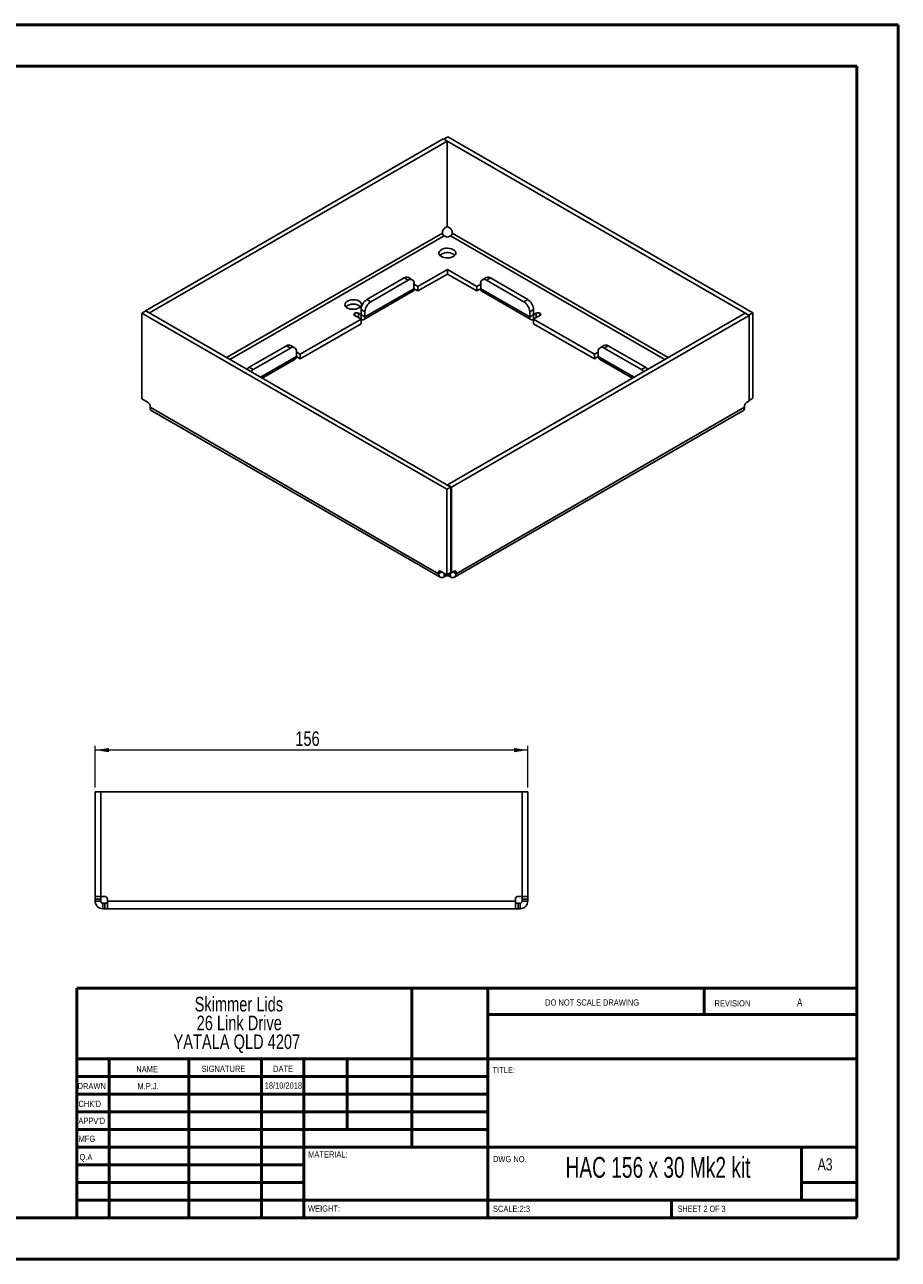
# Paper-space layout 'Sheet2' of a CAD drawing. Header units: millimetres. Extents: x 0 to 420, y 0 to 297.
# Tile 2 of 2: x 210 to 420, y 0 to 297. Entities that reach past the tile are written whole.
import ezdxf

# ---------------------------------------------------------------- set-up
doc = ezdxf.new("R2010")
doc.units = ezdxf.units.MM
doc.styles.add('SLDTEXTSTYLE0', font='TXT', dxfattribs={"width": 0.75})
doc.styles.add('SLDTEXTSTYLE1', font='TXT', dxfattribs={"width": 0.6875})
doc.dimstyles.new('SLDDIMSTYLE0', dxfattribs={"dimtxt": 3.5, "dimasz": 3.302, "dimexe": 0, "dimexo": 0.0625, "dimgap": 0.875, "dimtad": 1, "dimlfac": 1.5, "dimrnd": 1e-09, "dimzin": 12, "dimdsep": 46, "dimtxsty": 'SLDTEXTSTYLE0', "dimsah": 1, "dimcen": 0.09, "dimadec": 0, "dimazin": 3, "dimtfac": 1, "dimtofl": 0, "dimtmove": 0, "dimatfit": 3, "dimfxl": 0, "dimfrac": 2, "dimtolj": 1, "dimtzin": 12, "dimarcsym": 0})

# ---------------------------------------------------------------- blocks, each defined once
blk = doc.blocks.new('SW_NOTE_0_1')
at = {"color": 0, "linetype": 'Continuous', "lineweight": 0, "char_height": 3.5, "attachment_point": 2, "style": 'SLDTEXTSTYLE0'}
for s, insert in [('Skimmer Lids', (13.89, 4.51)), ('26 Link Drive', (13.98, -0.01)), ('YATALA QLD 4207', (13.4, -4.54))]:
    blk.add_mtext(s, dxfattribs=dict(at, insert=insert))
blk = doc.blocks.new('_D_2')
at = {"color": 7, "linetype": 'Continuous', "lineweight": 0}
for p, q in [((227.31, 113.71), (227.31, 123.71)), ((331.31, 122.71), (227.31, 122.71)), ((331.31, 113.71), (331.31, 123.71))]:
    blk.add_line(p, q, dxfattribs=at)
at = {"color": 7, "linetype": 'Continuous', "lineweight": 18}
for points in [[(227.31, 122.71), (230.61, 122.2), (230.61, 123.21)], [(331.31, 122.71), (328.01, 123.21), (328.01, 122.2)]]:
    blk.add_solid(points, dxfattribs=at)
at = {"color": 7, "linetype": 'Continuous', "lineweight": 18, "insert": (275.43, 127.22), "char_height": 3.5, "attachment_point": 1, "style": 'SLDTEXTSTYLE0'}
blk.add_mtext('156', dxfattribs=at)

psp = doc.layouts.new('Sheet2')

# ---------------------------------------------------------------- linework, layer by layer
at = {"color": 7, "linetype": 'Continuous', "lineweight": 50}
for p, q in [((0.3793, 297.2148), (420.3793, 297.2148)), ((420.3793, 0.2148), (420.3793, 297.2148)), ((10.3793, 287.2148), (410.3793, 287.2148)), ((410.3793, 287.2148), (410.3793, 10.2148)), ((222.8788, 65.4648), (410.0788, 65.4648)), ((222.8788, 65.4648), (222.8788, 10.2148)), ((303.4788, 65.4648), (303.4788, 27.2148)), ((321.6788, 65.4648), (321.6788, 10.2148)), ((373.6788, 59.0898), (373.6788, 65.4648)), ((410.0788, 59.0898), (321.6788, 59.0898)), ((410.0788, 48.4648), (222.8788, 48.4648)), ((230.6788, 48.4648), (230.6788, 10.2148)), ((249.8698, 48.4648), (249.8698, 10.2148)), ((267.2778, 48.4648), (267.2778, 10.2148)), ((277.4788, 10.2148), (277.4788, 48.4648)), ((287.8788, 31.4648), (287.8788, 48.4648)), ((321.6788, 44.2148), (222.8788, 44.2148)), ((321.6788, 39.9648), (222.8788, 39.9648)), ((321.6788, 35.7148), (222.8788, 35.7148)), ((321.6788, 31.4648), (222.8788, 31.4648)), ((277.4788, 27.2148), (222.8788, 27.2148)), ((277.4788, 27.2148), (410.0788, 27.2148)), ((397.0788, 14.4648), (397.0788, 27.2148)), ((277.4788, 22.9647), (222.8788, 22.9647)), ((277.4788, 18.7148), (222.8788, 18.7148)), ((410.0788, 18.7148), (397.0788, 18.7148)), ((222.8788, 14.4648), (410.3793, 14.4648)), ((365.8788, 10.2148), (365.8788, 14.4648)), ((10.3793, 10.2148), (410.3793, 10.2148)), ((0.3793, 0.2148), (420.3793, 0.2148))]:
    psp.add_line(p, q, dxfattribs=at)
at = {"color": 7, "linetype": 'Continuous', "lineweight": 25}
for p, q in [((311.0081, 269.7505), (239.4018, 228.413)), ((311.9509, 269.2062), (240.3446, 227.8687)), ((311.9509, 269.2062), (311.0081, 269.7505)), ((312.0688, 270.2539), (311.126, 269.7096)), ((311.126, 269.6824), (311.126, 269.7096)), ((384.4765, 227.3653), (311.126, 269.7096)), ((311.9509, 248.6289), (311.9509, 269.2062)), ((385.4193, 227.9095), (312.0688, 270.2539)), ((310.82, 247.0783), (258.9209, 217.1176)), ((310.82, 247.4316), (310.82, 247.0783)), ((311.9509, 248.6289), (311.2914, 248.2481)), ((312.6576, 248.2481), (311.9509, 248.6561)), ((313.129, 247.0783), (313.129, 247.4316)), ((365.0281, 217.1176), (313.129, 247.0783)), ((259.6753, 216.6822), (311.1971, 246.4251)), ((311.1971, 246.4251), (311.5031, 246.2484)), ((312.4459, 246.2484), (312.7519, 246.4251)), ((312.7519, 246.4251), (364.2737, 216.6822)), ((311.9745, 238.3288), (304.9034, 234.2468)), ((319.0456, 234.2468), (311.9745, 238.3288)), ((311.9745, 237.2401), (311.9745, 238.3288)), ((301.6036, 236.2882), (292.6469, 231.1177)), ((302.5464, 235.744), (293.5897, 230.5734)), ((302.5464, 235.744), (301.6036, 236.2882)), ((303.5463, 235.843), (302.6035, 236.3873)), ((303.9606, 233.7025), (303.9606, 234.9273)), ((304.9034, 234.2468), (303.9606, 234.791)), ((304.9034, 233.158), (311.9745, 237.2401)), ((311.9745, 237.2401), (319.0456, 233.158)), ((319.9884, 234.791), (319.0456, 234.2468)), ((319.9884, 234.9273), (319.9884, 233.7025)), ((321.3455, 236.3873), (320.4027, 235.843)), ((322.3454, 236.2882), (321.4026, 235.744)), ((330.3593, 230.5734), (321.4026, 235.744)), ((331.3021, 231.1177), (322.3454, 236.2882)), ((291.8993, 226.2886), (303.6844, 233.092)), ((292.1755, 226.8991), (303.9606, 233.7025)), ((304.9034, 233.158), (303.9606, 233.7023)), ((304.9034, 234.2468), (304.9034, 233.158)), ((319.0456, 233.158), (319.0456, 234.2468)), ((319.9884, 233.7023), (319.0456, 233.158)), ((319.9884, 233.7025), (331.7735, 226.8991)), ((320.2646, 233.092), (332.0497, 226.2886)), ((292.6469, 231.1177), (293.5897, 230.5734)), ((330.3593, 230.5734), (331.3021, 231.1177)), ((238.5297, 227.8007), (239.4725, 228.345)), ((238.5297, 227.8007), (311.8802, 185.4563)), ((238.5297, 207.2234), (238.5297, 227.8007)), ((240.3446, 227.8687), (239.4018, 228.413)), ((239.4018, 228.413), (239.4018, 228.3041)), ((239.4725, 228.345), (312.823, 186.0006)), ((240.3446, 227.8415), (240.3446, 227.8687)), ((291.2327, 226.3548), (276.6192, 217.9186)), ((289.7006, 227.2392), (289.7006, 227.7835)), ((289.7006, 227.2392), (291.2327, 226.3548)), ((291.2327, 227.4434), (290.6434, 227.7835)), ((290.6434, 227.7835), (290.6434, 226.695)), ((292.1755, 228.1239), (291.2327, 228.6682)), ((291.2327, 228.6682), (291.2327, 227.4434)), ((292.1755, 226.8991), (291.2327, 227.4434)), ((291.2327, 226.3548), (291.2327, 227.4434)), ((291.2327, 225.2661), (291.2327, 226.3548)), ((292.1755, 228.1239), (292.1755, 226.8991)), ((311.9981, 186.504), (383.6044, 227.8415)), ((312.9409, 185.9598), (384.5472, 227.2972)), ((332.7163, 228.6682), (331.7735, 228.1239)), ((331.7735, 226.8991), (331.7735, 228.1239)), ((331.7735, 226.8991), (332.7163, 227.4434)), ((332.7163, 227.4434), (332.7163, 228.6682)), ((333.3056, 227.7835), (332.7163, 227.4434)), ((332.7163, 226.3548), (332.7163, 227.4434)), ((332.7163, 226.3548), (334.2484, 227.2392)), ((347.3298, 217.9186), (332.7163, 226.3548)), ((332.7163, 226.3548), (332.7163, 225.2661)), ((333.3056, 226.695), (333.3056, 227.7835)), ((334.2484, 227.7835), (334.2484, 227.2392)), ((383.6044, 227.8415), (384.5472, 227.2972)), ((385.4193, 227.9095), (384.4765, 227.3653)), ((384.4765, 227.3381), (384.4765, 227.3653)), ((384.5472, 227.2972), (384.5472, 206.7199)), ((385.4193, 207.3322), (385.4193, 227.9095)), ((276.6192, 216.8299), (291.2327, 225.2661)), ((332.7163, 225.2661), (347.3298, 216.8299)), ((273.3193, 219.9601), (264.3626, 214.7895)), ((274.2621, 219.4158), (273.3193, 219.9601)), ((275.2621, 219.5148), (274.3192, 220.0591)), ((349.6298, 220.0591), (348.6869, 219.5148)), ((350.6297, 219.9601), (349.6869, 219.4158)), ((359.5864, 214.7895), (350.6297, 219.9601)), ((274.2621, 219.4158), (265.3055, 214.2452)), ((267.0763, 212.4096), (275.6764, 217.3743)), ((275.6764, 217.3743), (275.6764, 218.5991)), ((276.6192, 217.9186), (275.6764, 218.4629)), ((276.6192, 216.8299), (275.6764, 217.3741)), ((276.6192, 217.9186), (276.6192, 216.8299)), ((348.2726, 218.4629), (347.3298, 217.9186)), ((347.3298, 216.8299), (347.3298, 217.9186)), ((348.2726, 217.3741), (347.3298, 216.8299)), ((348.2726, 218.5991), (348.2726, 217.3743)), ((348.2726, 217.3743), (356.8727, 212.4096)), ((358.6435, 214.2452), (349.6869, 219.4158)), ((264.3626, 214.7895), (265.3055, 214.2452)), ((267.4669, 212.1841), (275.4002, 216.7639)), ((348.5488, 216.7639), (356.4821, 212.1841)), ((358.6435, 214.2452), (359.5864, 214.7895)), ((240.0613, 206.3392), (238.5297, 207.2234)), ((240.5327, 205.1693), (240.5327, 205.5227)), ((240.5327, 205.1693), (309.8772, 165.1376)), ((383.4163, 205.1693), (314.0718, 165.1376)), ((383.4163, 205.1693), (383.4163, 205.5227)), ((383.8877, 206.3392), (384.5472, 206.7199)), ((385.4193, 207.3322), (384.5472, 206.8288)), ((240.9194, 204.3147), (310.2638, 164.283)), ((313.6852, 164.283), (383.0296, 204.3147)), ((311.8802, 185.4563), (312.823, 186.0006)), ((311.8802, 164.879), (311.8802, 185.4563)), ((311.9981, 186.504), (312.9409, 185.9598)), ((311.9981, 186.4768), (311.9981, 186.504)), ((312.823, 165.4233), (312.823, 186.0006)), ((312.9409, 185.9598), (312.9409, 165.3825)), ((309.8772, 165.491), (310.3486, 165.7632)), ((309.8772, 165.1376), (310.6547, 165.5865)), ((309.8772, 165.1376), (309.8772, 165.491)), ((310.3486, 165.7632), (311.8802, 164.879)), ((311.1971, 164.3754), (311.1971, 165.2734)), ((311.5031, 164.5521), (311.1971, 164.3754)), ((311.5031, 164.5521), (311.5031, 165.0967)), ((311.8802, 164.879), (312.823, 165.4233)), ((312.4459, 164.5521), (312.4459, 165.2056)), ((312.7519, 164.3754), (312.4459, 164.5521)), ((312.7519, 164.3754), (312.7519, 165.3822)), ((312.9409, 165.3825), (312.823, 165.4505)), ((312.823, 165.4394), (312.8713, 165.4226)), ((312.9409, 165.3825), (313.6004, 165.7632)), ((314.0718, 165.1376), (313.2943, 165.5865)), ((314.0718, 165.491), (313.6004, 165.7632)), ((314.0718, 165.491), (314.0718, 165.1376)), ((227.309, 112.7053), (228.6423, 112.7053)), ((227.309, 87.5047), (227.309, 112.7053)), ((228.6423, 87.5047), (228.6423, 112.7053)), ((228.6757, 112.7053), (228.6757, 87.5047)), ((228.6757, 112.7053), (329.9423, 112.7053)), ((329.9423, 112.7053), (329.9423, 87.5047)), ((331.309, 112.7053), (329.9757, 112.7053)), ((329.9757, 87.5047), (329.9757, 112.7053)), ((331.309, 87.5047), (331.309, 112.7053)), ((227.309, 87.5047), (228.6423, 87.5047)), ((227.309, 86.8381), (227.309, 87.5047)), ((227.309, 86.8381), (228.6423, 86.8381)), ((227.309, 86.4053), (227.309, 86.8381)), ((227.309, 86.4053), (228.6423, 86.4053)), ((228.6423, 86.8381), (228.6423, 87.5047)), ((228.6423, 86.4053), (228.6423, 86.8381)), ((228.6757, 87.5047), (229.6084, 87.5047)), ((230.2751, 86.8381), (230.2751, 86.4053)), ((328.3429, 86.4053), (230.2751, 86.4053)), ((328.3429, 86.4053), (328.3429, 86.8381)), ((329.0096, 87.5047), (329.9423, 87.5047)), ((331.309, 87.5047), (329.9757, 87.5047)), ((329.9757, 86.8381), (329.9757, 87.5047)), ((331.309, 86.8381), (329.9757, 86.8381)), ((329.9757, 86.4053), (329.9757, 86.8381)), ((331.309, 86.4053), (329.9757, 86.4053)), ((331.309, 86.8381), (331.309, 87.5047)), ((331.309, 86.4053), (331.309, 86.8381)), ((229.1757, 84.5387), (229.1757, 85.872)), ((229.6084, 85.872), (229.1757, 85.872)), ((229.6084, 84.5387), (229.1757, 84.5387)), ((229.6084, 84.5387), (229.6084, 85.872)), ((230.2751, 85.872), (229.6084, 85.872)), ((230.2751, 84.5387), (229.6084, 84.5387)), ((328.3429, 84.5387), (230.2751, 84.5387)), ((329.0096, 85.872), (328.3429, 85.872)), ((329.0096, 84.5387), (328.3429, 84.5387)), ((329.0096, 84.5387), (329.0096, 85.872)), ((329.4423, 85.872), (329.0096, 85.872)), ((329.4423, 84.5387), (329.0096, 84.5387)), ((329.4423, 84.5387), (329.4423, 85.872))]:
    psp.add_line(p, q, dxfattribs=at)
at = {"color": 7, "linetype": 'Continuous', "lineweight": 25, "flags": 128}
for points in [[(313.4123, 241.4448), (313.7051, 241.6585), (313.9046, 241.9055), (314.0001, 242.1725), (313.9864, 242.4449), (313.8642, 242.7081), (313.6401, 242.948), (313.3263, 243.1516), (312.9395, 243.308), (312.5008, 243.4086), (312.0336, 243.4481), (311.5633, 243.4243), (311.1152, 243.3386), (310.7134, 243.1955), (310.3795, 243.0028), (310.1317, 242.7708), (309.9832, 242.5121), (309.942, 242.2406), (310.0105, 241.971), (310.1848, 241.7177), (310.4555, 241.4944), (310.8082, 241.3132), (311.2238, 241.1839), (311.6798, 241.1133), (312.1517, 241.1054), (312.6141, 241.1605), (313.042, 241.2757), (313.4123, 241.4448)], [(310.173, 241.7304), (310.2439, 241.8023), (310.5367, 242.0161)], [(290.7613, 229.0762), (291.0493, 229.2865), (291.2456, 229.5294), (291.3395, 229.7919), (291.326, 230.0599), (291.2058, 230.3189), (290.9854, 230.5548), (290.6767, 230.7551), (290.2963, 230.9088), (289.8647, 231.0078), (289.4053, 231.0467), (288.9426, 231.0233), (288.5018, 230.939), (288.1066, 230.7982), (287.7783, 230.6087), (287.5345, 230.3805), (287.3884, 230.1261), (287.3479, 229.859), (287.4152, 229.5937), (287.5867, 229.3446), (287.853, 229.125), (288.1999, 228.9468), (288.6087, 228.8196), (289.0572, 228.7502), (289.5214, 228.7424), (289.9762, 228.7966), (290.397, 228.9099), (290.7613, 229.0762)]]:
    psp.add_lwpolyline(points, dxfattribs=at)
at = {"color": 7, "linetype": 'Continuous', "lineweight": 25}
for centre, radius, start, end in [((311.8435, 247.3851), 1.0245, 122.605478, 177.394522), ((312.1055, 247.3851), 1.0245, 2.605478, 57.394522), ((311.9745, 247.1582), 1.0247, 242.609672, 297.390328), ((311.9535, 239.5727), 2.8244, 49.814131, 120.106634), ((302.1894, 235.4705), 1.006, 65.692881, 125.617577), ((303.0985, 235.0671), 0.8734, 350.785963, 129.203285), ((320.8505, 235.0671), 0.8734, 50.796715, 189.214037), ((321.7596, 235.4705), 1.006, 54.382423, 114.307119), ((303.3073, 233.6304), 0.6573, 305.013333, 6.298848), ((320.6417, 233.6304), 0.6573, 173.701152, 234.986667), ((289.3471, 227.2849), 2.7144, 49.475458, 130.524542), ((294.3031, 228.5284), 3.0736, 122.605478, 177.394522), ((295.2459, 227.9842), 3.0736, 122.605478, 177.394522), ((328.7031, 227.9842), 3.0736, 2.605478, 57.394522), ((329.6459, 228.5284), 3.0736, 2.605478, 57.394522), ((289.8039, 227.5114), 0.2911, 110.783421, 249.216579), ((290.172, 226.8737), 1.0247, 62.609672, 117.390328), ((291.6007, 226.8058), 0.5823, 230.796715, 9.214037), ((332.3483, 226.8058), 0.5823, 170.785963, 309.203285), ((333.777, 226.8737), 1.0247, 62.609672, 117.390328), ((334.1451, 227.5114), 0.2911, 290.783421, 69.216579), ((273.9052, 219.1423), 1.006, 65.692881, 125.617577), ((350.0438, 219.1423), 1.006, 54.382423, 114.307119), ((274.8142, 218.739), 0.8734, 350.785963, 129.203285), ((275.023, 217.3022), 0.6573, 305.013333, 6.298848), ((349.1348, 218.739), 0.8734, 50.796715, 189.214037), ((348.926, 217.3022), 0.6573, 173.701152, 234.986667), ((265.678, 212.6043), 2.5505, 121.045529, 137.998255), ((266.6208, 212.0601), 2.5505, 121.045529, 137.998255), ((357.3282, 212.0601), 2.5505, 42.001745, 58.954471), ((358.271, 212.6043), 2.5505, 42.001745, 58.954471), ((239.5093, 205.4761), 1.0245, 2.605478, 57.394522), ((384.4397, 205.4761), 1.0245, 122.605478, 177.394522), ((310.1645, 165.5376), 0.2911, 50.796715, 189.214037), ((311.9745, 163.6422), 1.0247, 62.609672, 117.390328), ((313.7845, 165.5376), 0.2911, 350.785963, 129.203285), ((229.6084, 86.8381), 0.6667, 0, 90), ((329.0096, 86.8381), 0.6667, 90, 180)]:
    psp.add_arc(centre, radius, start, end, dxfattribs=at)
for points, knots in [([(311.1971, 246.4251), (311.0984, 246.4821), (311.0002, 246.5857), (310.8606, 246.8275), (310.82, 246.9643), (310.82, 247.0783)], [0, 0, 0, 0, 0.5, 0.5, 1, 1, 1, 1]), ([(313.129, 247.0783), (313.129, 246.9643), (313.0884, 246.8275), (312.9488, 246.5857), (312.8506, 246.4821), (312.7519, 246.4251)], [0, 0, 0, 0, 0.5, 0.5, 1, 1, 1, 1]), ([(240.9194, 204.3147), (240.9194, 204.3147), (240.7766, 204.3424), (240.6005, 204.6232), (240.5553, 204.9873), (240.5327, 205.1693)], [0, 0, 0, 0, 0.000102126, 0.500051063, 1, 1, 1, 1]), ([(383.4163, 205.1693), (383.3937, 204.9873), (383.3485, 204.6232), (383.1724, 204.3424), (383.0296, 204.3147), (383.0296, 204.3147)], [0, 0, 0, 0, 0.49994894, 0.99989787, 1, 1, 1, 1]), ([(309.8772, 165.1376), (309.8772, 164.9381), (309.9115, 164.7585), (310.0438, 164.4662), (310.1416, 164.3536), (310.3859, 164.2125), (310.5324, 164.184), (310.8516, 164.2156), (311.0243, 164.2757), (311.1971, 164.3754)], [0, 0, 0, 0, 0.25, 0.25, 0.5, 0.5, 0.75, 0.75, 1, 1, 1, 1]), ([(312.7519, 164.3754), (312.9247, 164.2757), (313.0974, 164.2156), (313.4166, 164.184), (313.5631, 164.2125), (313.8074, 164.3536), (313.9052, 164.4662), (314.0375, 164.7585), (314.0718, 164.9381), (314.0718, 165.1376)], [0, 0, 0, 0, 0.25, 0.25, 0.5, 0.5, 0.75, 0.75, 1, 1, 1, 1]), ([(227.309, 86.4053), (227.309, 86.161), (227.3576, 85.9167), (227.5446, 85.4652), (227.683, 85.2582), (228.0285, 84.9126), (228.2356, 84.7743), (228.6871, 84.5873), (228.9313, 84.5387), (229.1757, 84.5387)], [0, 0, 0, 0, 0.25, 0.25, 0.5, 0.5, 0.75, 0.75, 1, 1, 1, 1]), ([(228.6423, 86.4053), (228.6423, 86.2657), (228.6998, 86.1269), (228.8973, 85.9295), (229.036, 85.872), (229.1757, 85.872)], [0, 0, 0, 0, 0.5, 0.5, 1, 1, 1, 1]), ([(230.2751, 84.5387), (230.2751, 84.5387), (230.2751, 84.5873), (230.2751, 84.7743), (230.2751, 84.9126), (230.2751, 85.2582), (230.2751, 85.4652), (230.2751, 85.9167), (230.2751, 86.161), (230.2751, 86.4053)], [0, 0, 0, 0, 0.25, 0.25, 0.5, 0.5, 0.75, 0.75, 1, 1, 1, 1]), ([(328.3429, 86.4053), (328.3429, 86.161), (328.3429, 85.9167), (328.3429, 85.4652), (328.3429, 85.2582), (328.3429, 84.9126), (328.3429, 84.7743), (328.3429, 84.5873), (328.3429, 84.5387), (328.3429, 84.5387)], [0, 0, 0, 0, 0.25, 0.25, 0.5, 0.5, 0.75, 0.75, 1, 1, 1, 1]), ([(329.4423, 85.872), (329.582, 85.872), (329.7207, 85.9295), (329.9182, 86.1269), (329.9757, 86.2657), (329.9757, 86.4053)], [0, 0, 0, 0, 0.5, 0.5, 1, 1, 1, 1]), ([(329.4423, 84.5387), (329.6867, 84.5387), (329.9309, 84.5873), (330.3824, 84.7743), (330.5895, 84.9126), (330.935, 85.2582), (331.0734, 85.4652), (331.2604, 85.9167), (331.309, 86.161), (331.309, 86.4053)], [0, 0, 0, 0, 0.25, 0.25, 0.5, 0.5, 0.75, 0.75, 1, 1, 1, 1])]:
    psp.add_open_spline(points, degree=3, knots=knots, dxfattribs=at)

# ---------------------------------------------------------------- block references
at = {"color": 7, "linetype": 'Continuous', "lineweight": 0}
psp.add_blockref('SW_NOTE_0_1', (247.9727, 58.8388), dxfattribs=at)

# ---------------------------------------------------------------- texts
for s, insert, char_height, attachment_point, style in [('DO NOT SCALE DRAWING', (335.4935, 62.7478), 1.5, 1, 'SLDTEXTSTYLE0'), ('REVISION', (376.2064, 62.5497), 1.5, 1, 'SLDTEXTSTYLE0'), ('A', (396.6809, 62.9901), 1.905, 2, 'SLDTEXTSTYLE0'), ('NAME', (237.2011, 46.7163), 1.5, 1, 'SLDTEXTSTYLE0'), ('SIGNATURE', (252.9124, 46.7765), 1.5, 1, 'SLDTEXTSTYLE0'), ('DATE', (270.0935, 46.791), 1.5, 1, 'SLDTEXTSTYLE0'), ('TITLE:', (322.835, 46.4931), 1.5, 1, 'SLDTEXTSTYLE0'), ('DRAWN', (223.091, 42.6445), 1.5, 1, 'SLDTEXTSTYLE0'), ('M.P.J.', (240.0366, 42.5981), 1.4986, 2, 'SLDTEXTSTYLE0'), ('18/10/2018', (272.564, 42.7739), 1.4986, 2, 'SLDTEXTSTYLE0'), ("CHK'D", (223.2893, 38.3692), 1.5, 1, 'SLDTEXTSTYLE0'), ("APPV'D", (223.2806, 34.2791), 1.5, 1, 'SLDTEXTSTYLE0'), ('MFG', (223.334, 29.9485), 1.5, 1, 'SLDTEXTSTYLE0'), ('Q.A', (223.5479, 25.5644), 1.5, 1, 'SLDTEXTSTYLE0'), ('MATERIAL:', (278.5247, 26.2008), 1.5, 1, 'SLDTEXTSTYLE0'), ('DWG NO.', (322.9528, 25.0834), 1.5, 1, 'SLDTEXTSTYLE0'), ('HAC 156 x 30 Mk2 kit', (362.624, 24.8313), 5, 2, 'SLDTEXTSTYLE1'), ('A3', (400.9998, 24.5152), 2.91042, 1, 'SLDTEXTSTYLE0'), ('WEIGHT:', (278.4967, 13.1641), 1.4986, 1, 'SLDTEXTSTYLE0'), ('SCALE:2:3', (322.9528, 13.1149), 1.5, 1, 'SLDTEXTSTYLE0'), ('SHEET 2 OF 3', (367.3571, 13.1149), 1.5, 1, 'SLDTEXTSTYLE1')]:
    psp.add_mtext(s, dxfattribs=dict(at, insert=insert, char_height=char_height, attachment_point=attachment_point, style=style))

# ---------------------------------------------------------------- dimensions: what is measured, and where the dimension line sits
at = {"color": 7, "linetype": 'Continuous', "lineweight": 18}
dim = psp.add_linear_dim(base=(227.309, 122.7053), p1=(331.309, 112.7053), p2=(227.309, 112.7053), dimstyle='SLDDIMSTYLE0', dxfattribs=at)
dim.commit()
dim.dimension.update_dxf_attribs({"geometry": '_D_2', "text_midpoint": (279.309, 122.7053), "dimtype": 160})

doc.saveas('drawing.dxf')
